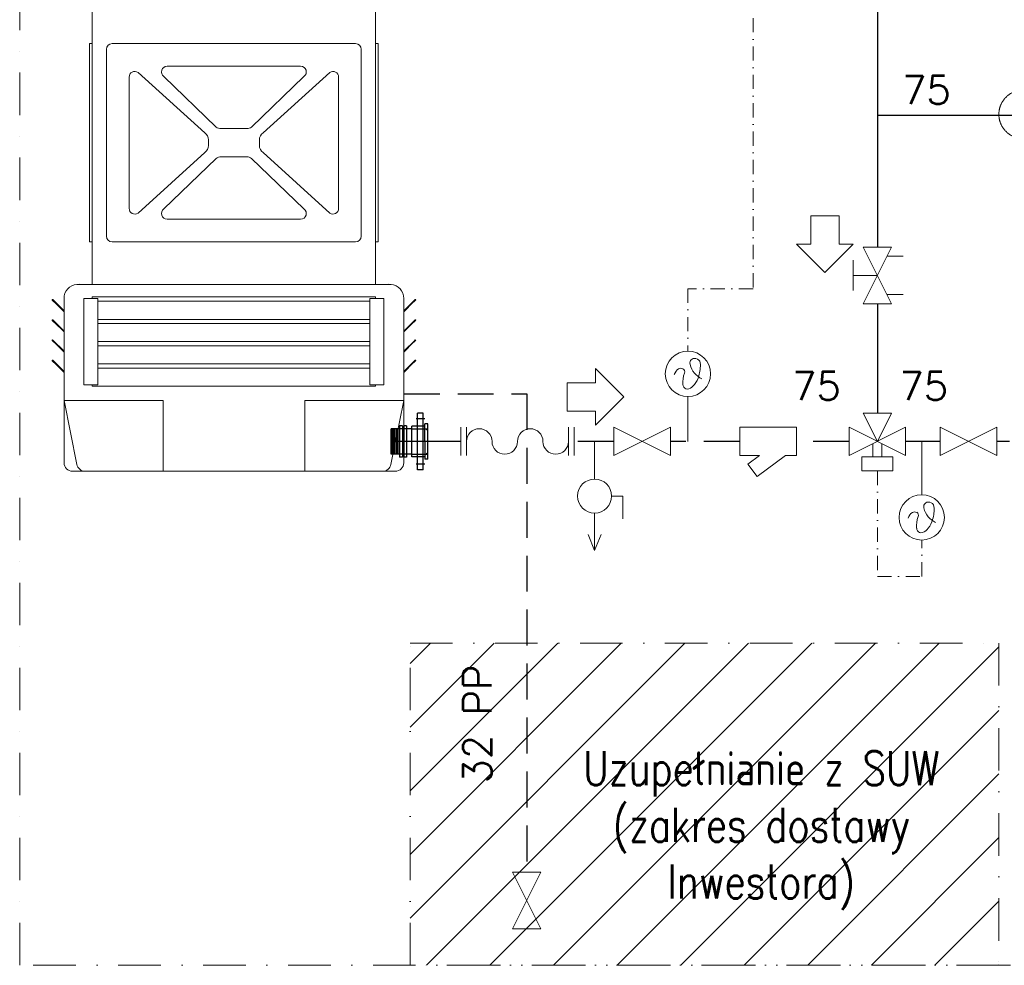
# Model space of a CAD drawing. Header units: centimetres. Extents: x -41391 to 17143, y -247393 to -225257.
# Tile 3 of 6: x 6141 to 9619, y -231297 to -227959. Entities that reach past the tile are written whole.
import ezdxf
from ezdxf.enums import TextEntityAlignment as Align

# ---------------------------------------------------------------- set-up
doc = ezdxf.new("R2010")
doc.units = ezdxf.units.CM
doc.header["$LTSCALE"] = 100
for name, pattern in [('CENTRO2', [28.575, 19.05, -3.175, 3.175, -3.175]), ('DASHDOT', [1, 0.5, -0.25, 0, -0.25]), ('DASHED', [19.05, 12.7, -6.35]), ('TRATTEGGIATA2', [9.525, 6.35, -3.175])]:
    doc.linetypes.add(name, pattern=pattern)
doc.layers.get('0').update_dxf_attribs({"lineweight": 9})
for name, color, linetype, lineweight in [('2DH_DESC', 7, 'Continuous', 18), ('2DH_OBJ', 241, 'Continuous', 18), ('2DH_OBJ_chp', 241, 'Continuous', 18), ('2DH_PLS_odzp', 151, 'DASHED', 30), ('2DH_PLS_odzz', 40, 'Continuous', 30), ('2DH_PLS_ps', 214, 'DASHDOT', 13), ('_Air Opis', 7, 'Continuous', 13), ('_AIR URZĄDZENIA', 6, 'Continuous', 30)]:
    doc.layers.add(name, color=color, linetype=linetype, lineweight=lineweight)
for name, color, linetype in [('AssiSimmetria', 3, 'CENTRO2'), ('DISEGNO', 5, 'Continuous'), ('LineaFINE', 1, 'Continuous'), ('LineaNascosta', 4, 'TRATTEGGIATA2')]:
    doc.layers.add(name, color=color, linetype=linetype)
doc.styles.add('Air', font='ARIALN.TTF', dxfattribs={"width": 0.8, "height": 300})
doc.styles.add('CP_ATTR', font='ROMANS.SHX')

# ---------------------------------------------------------------- blocks, each defined once
blk = doc.blocks.new('A$C5E00266D')
at = {"layer": 'AssiSimmetria'}
blk.add_line((607, 360), (607, 0), dxfattribs=at)
blk.add_line((607, 360), (607, 0), dxfattribs=at)
at = {"layer": 'DISEGNO'}
for p, q in [((207, 360), (607, 360)), ((207, 360), (207, 320)), ((1007, 360), (607, 360)), ((1007, 360), (1007, 320)), ((7.7, 167.4), (170, 303.3)), ((183.6, 310), (197, 310)), ((197, 310), (607, 310)), ((587, 310), (587, 118.9)), ((1017, 310), (607, 310)), ((627, 310), (627, 118.9)), ((1030.4, 310), (1017, 310)), ((1206.3, 167.4), (1044, 303.3)), ((0, 0), (0, 149.3)), ((587, 161.2), (607, 161.2)), ((627, 161.2), (607, 161.2)), ((1214, 0), (1214, 149.3)), ((587, 118.9), (0, 118.9)), ((627, 118.9), (1214, 118.9)), ((607, 0), (0, 0)), ((607, 0), (1214, 0))]:
    blk.add_line(p, q, dxfattribs=at)
for centre, radius, start, end in [((197, 320), 10, 270, 0), ((1017, 320), 10, 180, 270), ((187.4, 285.3), 25, 96.1554, 133.8443), ((1026.6, 285.3), 25, 46.1557, 83.8446), ((25, 149.3), 25, 133.8443, 180), ((1189, 149.3), 25, 0, 46.1557)]:
    blk.add_arc(centre, radius, start, end, dxfattribs=at)
blk = doc.blocks.new('A$C70ED08CC')
at = {"layer": 'AssiSimmetria'}
blk.add_line((425, 0), (425, 435), dxfattribs=at)
at = {"layer": 'DISEGNO'}
for p, q in [((10.1, 415.3), (425, 435)), ((33.9, 415), (425, 433)), ((839.9, 415.3), (425, 435)), ((816.1, 415), (425, 433)), ((0, 415), (425, 415)), ((0, 415), (0, 413)), ((0, 413), (425, 413)), ((20.5, 413), (20.5, 2)), ((425, 415), (850, 415)), ((425, 413), (850, 413)), ((829.5, 413), (829.5, 2)), ((829.5, 413), (850, 413)), ((850, 415), (850, 413)), ((0, 2), (829.5, 2)), ((0, 2), (0, 0)), ((829.5, 2), (850, 2)), ((850, 2), (850, 0)), ((0, 0), (850, 0)), ((1.6, 0), (15, 0)), ((425, 0), (7.1, 0)), ((15, 0), (425, 0)), ((835, 0), (425, 0)), ((425, 0), (842.9, 0)), ((848.4, 0), (835, 0))]:
    blk.add_line(p, q, dxfattribs=at)
blk = doc.blocks.new('A$C19A83A82')
for p, q in [((50.9, 67.7), (69.5, 89.4)), ((59.3, 60.6), (77.9, 82.3)), ((50.9, -67.7), (69.5, -89.4)), ((59.3, -60.6), (77.9, -82.3))]:
    blk.add_line(p, q)
for radius in [90.5, 87.5]:
    blk.add_circle((0, 0), radius)
for radius, start, end in [(110, 52.2118, 307.7882), (113.3, 46.5759, 52.1287), (110, 313.5072, 46.4928), (84.8, 45.6401, 53.0645), (84.8, 306.9355, 314.3599), (113.3, 307.8713, 313.4241)]:
    blk.add_arc((0, 0), radius, start, end)
at = {"layer": 'AssiSimmetria', "ltscale": 0.25}
for p, q in [((0, 110), (0, -110)), ((110, 0), (-110, 0))]:
    blk.add_line(p, q, dxfattribs=at)
at = {"layer": 'LineaNascosta', "ltscale": 0.25}
blk.add_circle((0, 0), 67.5, dxfattribs=at)
blk = doc.blocks.new('A$C7A3D1945')
for p, q in [((16, 200), (36, 200)), ((16, 200), (16, 0)), ((36, 200), (36, 0)), ((0, 162.5), (0, 37.5)), ((0, 162.5), (11, 162.5)), ((11, 100), (11, 162.5)), ((11, 154), (16, 154)), ((35, 154), (56, 154)), ((56, 154), (56, 46)), ((56, 145), (75, 145)), ((75, 155), (85, 155)), ((75, 45), (75, 155)), ((85, 45), (85, 155)), ((85, 145), (90, 145)), ((90, 155), (100, 155)), ((90, 45), (90, 155)), ((100, 45), (100, 155)), ((75, 72.4), (75, 135.1)), ((11, 100), (11, 37.5)), ((0, 37.5), (11, 37.5)), ((11, 46), (16, 46)), ((35, 46), (56, 46)), ((56, 55), (75, 55)), ((75, 45), (85, 45)), ((85, 55), (90, 55)), ((90, 45), (100, 45)), ((16, 0), (36, 0))]:
    blk.add_line(p, q)
at = {"layer": 'AssiSimmetria'}
for p, q in [((11, 180), (41, 180)), ((16, 100), (36, 100)), ((11, 20), (41, 20))]:
    blk.add_line(p, q, dxfattribs=at)
at = {"layer": 'AssiSimmetria', "ltscale": 0.2}
blk.add_line((0, 100), (100, 100), dxfattribs=at)
at = {"layer": 'LineaNascosta', "ltscale": 0.2}
for p, q in [((56, 145), (0, 145)), ((56, 55), (0, 55))]:
    blk.add_line(p, q, dxfattribs=at)
at = {"layer": 'LineaNascosta'}
for p, q in [((3.9, 141.1), (0, 141.1)), ((3.9, 145), (3.9, 141.1)), ((16, 154), (35, 154)), ((75, 145), (85, 145)), ((90, 145), (100, 145)), ((3.9, 58.9), (0, 58.9)), ((3.9, 58.9), (3.9, 55)), ((16, 46), (35, 46)), ((75, 55), (85, 55)), ((90, 55), (100, 55))]:
    blk.add_line(p, q, dxfattribs=at)
blk = doc.blocks.new('A$C24F51726')
for p, q in [((16, 200), (36, 200)), ((16, 200), (16, 0)), ((36, 200), (36, 0)), ((0, 162.5), (0, 37.5)), ((0, 162.5), (11, 162.5)), ((11, 100), (11, 162.5)), ((11, 154), (16, 154)), ((35, 154), (56, 154)), ((56, 154), (56, 46)), ((56, 145), (75, 145)), ((75, 155), (85, 155)), ((75, 45), (75, 155)), ((85, 45), (85, 155)), ((85, 145), (90, 145)), ((90, 155), (100, 155)), ((90, 45), (90, 155)), ((100, 45), (100, 155)), ((100, 145), (130, 145)), ((130, 145), (130, 55)), ((75, 72.4), (75, 135.1)), ((11, 100), (11, 37.5)), ((0, 37.5), (11, 37.5)), ((11, 46), (16, 46)), ((35, 46), (56, 46)), ((56, 55), (75, 55)), ((75, 45), (85, 45)), ((85, 55), (90, 55)), ((90, 45), (100, 45)), ((100, 55), (130, 55)), ((16, 0), (36, 0))]:
    blk.add_line(p, q)
at = {"layer": 'AssiSimmetria'}
for p, q in [((11, 180), (41, 180)), ((16, 100), (36, 100)), ((11, 20), (41, 20))]:
    blk.add_line(p, q, dxfattribs=at)
at = {"layer": 'AssiSimmetria', "ltscale": 0.2}
blk.add_line((0, 100), (130, 100), dxfattribs=at)
at = {"layer": 'LineaFINE'}
for p, q in [((105, 145), (105, 55)), ((110, 145), (110, 55)), ((115, 145), (115, 55)), ((120, 145), (120, 55)), ((125, 145), (125, 55))]:
    blk.add_line(p, q, dxfattribs=at)
at = {"layer": 'LineaNascosta', "ltscale": 0.2}
for p, q in [((56, 145), (0, 145)), ((56, 55), (0, 55))]:
    blk.add_line(p, q, dxfattribs=at)
at = {"layer": 'LineaNascosta'}
for p, q in [((3.9, 141.1), (0, 141.1)), ((3.9, 145), (3.9, 141.1)), ((16, 154), (35, 154)), ((75, 145), (85, 145)), ((90, 145), (100, 145)), ((3.9, 58.9), (0, 58.9)), ((3.9, 58.9), (3.9, 55)), ((16, 46), (35, 46)), ((75, 55), (85, 55)), ((90, 55), (100, 55))]:
    blk.add_line(p, q, dxfattribs=at)
blk = doc.blocks.new('A$C65980DB1')
at = {"layer": '_AIR URZĄDZENIA', "color": 0, "lineweight": 13}
for p, q in [((1249.3, 2150), (35.3, 2150)), ((42.3, 1770), (42.3, 2120)), ((1242.3, 2020.5), (1242.3, 2120)), ((1242.3, 1770), (1242.3, 2120)), ((142.3, 1880), (142.3, 2000)), ((472.3, 2010), (152.3, 2010)), ((482.3, 1880), (482.3, 2000)), ((802.3, 1880), (802.3, 2000)), ((812.3, 2010), (1132.3, 2010)), ((1142.3, 1880), (1142.3, 2000)), ((472.3, 1870), (152.3, 1870)), ((812.3, 1870), (1132.3, 1870)), ((642.3, 1770), (42.3, 1770)), ((42.3, 1770), (134.9, 1667.3)), ((642.3, 1770), (1242.3, 1770)), ((1242.3, 1770), (1149.6, 1667.3)), ((642.3, 1660), (140, 1660)), ((142.3, 659.5), (142.3, 1654.6)), ((642.3, 1660), (1144.5, 1660)), ((1142.3, 659.5), (1142.3, 1654.6)), ((132.3, 809.5), (132.3, 1509.5)), ((142.3, 1509.5), (132.3, 1509.5)), ((1072.3, 1509.5), (212.3, 1509.5)), ((1142.3, 1509.5), (1152.3, 1509.5)), ((1152.3, 809.5), (1152.3, 1509.5)), ((192.3, 829.5), (192.3, 1489.5)), ((1092.3, 829.5), (1092.3, 1489.5)), ((878.1, 1429.5), (406.4, 1429.5)), ((272.3, 927.6), (272.3, 1391.4)), ((539.4, 1194.1), (303.7, 1407.8)), ((579.6, 1214.9), (395, 1393.1)), ((704.9, 1214.9), (889.6, 1393.1)), ((745.2, 1194.1), (980.9, 1407.8)), ((1012.3, 927.6), (1012.3, 1391.4)), ((596.7, 1209.5), (642.3, 1209.5)), ((687.8, 1209.5), (642.3, 1209.5)), ((552.3, 1149.5), (552.3, 1169.5)), ((732.3, 1149.5), (732.3, 1169.5)), ((539.4, 1124.9), (303.7, 911.2)), ((745.2, 1124.9), (980.9, 911.2)), ((579.6, 1104.1), (395, 925.9)), ((596.7, 1109.5), (642.3, 1109.5)), ((687.8, 1109.5), (642.3, 1109.5)), ((704.9, 1104.1), (889.6, 925.9)), ((878.1, 889.5), (406.4, 889.5)), ((142.3, 809.5), (132.3, 809.5)), ((1072.3, 809.5), (212.3, 809.5)), ((1142.3, 809.5), (1152.3, 809.5)), ((97.2, 660.5), (87.3, 659.5)), ((1197.2, 659.5), (87.3, 659.5)), ((1187.3, 660.5), (1197.2, 659.5)), ((0.4, 603.7), (6.4, 597.7)), ((2.6, 605.8), (42.3, 566.1)), ((6.4, 597.7), (7.6, 597.7)), ((7.6, 597.7), (42.3, 563)), ((42.3, 30), (42.3, 609.8)), ((112.3, 305), (112.3, 610)), ((162.3, 610), (112.3, 610)), ((642.3, 615), (142.3, 615)), ((642.3, 615), (142.3, 615)), ((142.3, 610), (142.3, 615)), ((162.3, 305), (162.3, 610)), ((642.3, 600), (162.3, 600)), ((642.3, 615), (1142.3, 615)), ((642.3, 600), (1122.3, 600)), ((1122.3, 305), (1122.3, 610)), ((1122.3, 610), (1172.3, 610)), ((1142.3, 610), (1142.3, 615)), ((1172.3, 305), (1172.3, 610)), ((1242.3, 30), (1242.3, 609.8)), ((1282, 605.8), (1242.3, 566.1)), ((1277, 597.7), (1242.3, 563)), ((1278.1, 597.7), (1277, 597.7)), ((1284.1, 603.7), (1278.1, 597.7)), ((0.4, 532.3), (6.4, 526.3)), ((2.6, 534.4), (42.3, 494.7)), ((6.4, 526.3), (7.6, 526.3)), ((7.6, 526.3), (42.3, 491.6)), ((642.3, 536), (162.3, 536)), ((642.3, 536), (1122.3, 536)), ((1282, 534.4), (1242.3, 494.7)), ((1277, 526.3), (1242.3, 491.6)), ((1278.1, 526.3), (1277, 526.3)), ((1284.1, 532.3), (1278.1, 526.3)), ((642.3, 521), (162.3, 521)), ((642.3, 521), (1122.3, 521)), ((0.4, 460.9), (6.4, 454.9)), ((2.6, 463), (42.3, 423.3)), ((6.4, 454.9), (7.6, 454.9)), ((7.6, 454.9), (42.3, 420.2)), ((642.3, 458), (162.3, 458)), ((642.3, 458), (1122.3, 458)), ((1282, 463), (1242.3, 423.3)), ((1277, 454.9), (1242.3, 420.2)), ((1278.1, 454.9), (1277, 454.9)), ((1284.1, 460.9), (1278.1, 454.9)), ((642.3, 443), (162.3, 443)), ((642.3, 443), (1122.3, 443)), ((0.4, 389.4), (6.4, 383.4)), ((2.6, 391.6), (42.3, 351.9)), ((6.4, 383.4), (7.6, 383.4)), ((7.6, 383.4), (42.3, 348.7)), ((1282, 391.6), (1242.3, 351.9)), ((1277, 383.4), (1242.3, 348.7)), ((1278.1, 383.4), (1277, 383.4)), ((1284.1, 389.4), (1278.1, 383.4)), ((642.3, 379), (162.3, 379)), ((642.3, 364), (162.3, 364)), ((642.3, 379), (1122.3, 379)), ((642.3, 364), (1122.3, 364)), ((162.3, 305), (112.3, 305)), ((142.3, 300), (142.3, 305)), ((642.3, 300), (142.3, 300)), ((642.3, 300), (1142.3, 300)), ((1122.3, 305), (1172.3, 305)), ((1142.3, 300), (1142.3, 305)), ((42.3, 250), (87.4, 24.1)), ((392.3, 250), (42.3, 250)), ((392.3, 0), (392.3, 250)), ((892.3, 250), (1242.3, 250)), ((892.3, 0), (892.3, 250)), ((1242.3, 250), (1197.1, 24.1)), ((642.3, 0), (72.3, 0)), ((642.3, 0), (1212.3, 0))]:
    blk.add_line(p, q, dxfattribs=at)
for centre, radius, start, end in [((152.3, 2000), 10, 90, 180), ((472.3, 2000), 10, 0, 90), ((812.3, 2000), 10, 90, 180), ((1132.3, 2000), 10, 0, 90), ((152.3, 1880), 10, 180, 270), ((472.3, 1880), 10, 270, 0), ((812.3, 1880), 10, 180, 270), ((1132.3, 1880), 10, 270, 0), ((117.3, 1649.6), 25, 0, 45), ((117.3, 1649.6), 25, 0, 45), ((1167.3, 1649.6), 25, 135, 180), ((1167.3, 1649.6), 25, 135, 180), ((212.3, 1489.5), 20, 90, 180), ((1072.3, 1489.5), 20, 0, 90), ((406.4, 1409.5), 20, 90, 235.2222), ((878.1, 1409.5), 20, 304.7778, 90), ((292.3, 1391.4), 20, 55.2222, 180), ((992.3, 1391.4), 20, 0, 124.7778), ((522.3, 1169.5), 30, 0, 55.2222), ((596.7, 1239.5), 30, 235.2222, 270), ((687.8, 1239.5), 30, 270, 304.7778), ((762.3, 1169.5), 30, 124.7778, 180), ((522.3, 1149.5), 30, 304.7778, 0), ((762.3, 1149.5), 30, 180, 235.2222), ((596.7, 1079.5), 30, 90, 124.7778), ((687.8, 1079.5), 30, 55.2222, 90), ((292.3, 927.6), 20, 180, 304.7778), ((406.4, 909.5), 20, 124.7778, 270), ((878.1, 909.5), 20, 270, 55.2222), ((992.3, 927.6), 20, 235.2222, 0), ((212.3, 829.5), 20, 180, 270), ((1072.3, 829.5), 20, 270, 0), ((92.3, 609.8), 50, 95.7106, 180), ((1192.3, 609.8), 50, 0, 84.2894), ((1.5, 604.8), 1.5, 45, 225), ((1283, 604.8), 1.5, 315, 135), ((1.5, 533.4), 1.5, 45, 225), ((1283, 533.4), 1.5, 315, 135), ((1.5, 461.9), 1.5, 45, 225), ((1283, 461.9), 1.5, 315, 135), ((1.5, 390.5), 1.5, 45, 225), ((1283, 390.5), 1.5, 315, 135), ((72.3, 30), 30, 180, 270), ((116.9, 30), 30, 191.3099, 270), ((1167.7, 30), 30, 270, 348.6901), ((1212.3, 30), 30, 270, 0)]:
    blk.add_arc(centre, radius, start, end, dxfattribs=at)
for name, p in [('A$C70ED08CC', (217.3, 2430)), ('A$C5E00266D', (35.3, 2120)), ('A$C19A83A82', (642.3, 1950))]:
    blk.add_blockref(name, p, dxfattribs=at)
at = {"layer": '_AIR URZĄDZENIA', "color": 0, "lineweight": 13, "rotation": 180}
for name, p in [('A$C7A3D1945', (1327.3, 2100)), ('A$C24F51726', (1327.3, 205))]:
    blk.add_blockref(name, p, dxfattribs=at)
blk = doc.blocks.new('CPHS_001')
for p, q in [((-0.5, 0.25), (0.5, -0.25)), ((0.5, 0.25), (-0.5, -0.25)), ((-0.5, -0.25), (-0.5, 0.25)), ((0.5, -0.25), (0.5, 0.25))]:
    blk.add_line(p, q)
at = {"linetype": 'ByBlock', "style": 'CP_ATTR', "flags": 9}
for tag, p in [('NAME', (-0.092, -0.018)), ('GROUP', (-0.092, -0.018)), ('NUMBER', (-0.092, -0.019)), ('PRODUCER', (-0.092, -0.018)), ('ARTICLE', (-0.092, -0.018)), ('CHARACTER', (-0.092, -0.018)), ('PN', (-0.092, -0.018)), ('TEMPERATURE', (-0.092, -0.018)), ('FLOW', (-0.092, -0.018)), ('VOLTAGE', (-0.092, -0.019)), ('WEIGHT', (-0.092, -0.018)), ('OTHER', (-0.092, -0.018)), ('PRODUCT-TYPE', (-0.092, -0.019)), ('ORDER-NO', (-0.092, -0.019)), ('POWER', (-0.092, -0.019)), ('DN', (-0.091, -0.019))]:
    blk.add_attdef(tag, text='', height=0.00005, dxfattribs=at).set_placement(p, align=Align.MIDDLE_LEFT)
blk = doc.blocks.new('CPHS_N19')
for p, q in [((0, 0, 6.512), (0, -0.663, 6.512)), ((0.3, -0.963, 6.512), (0.5, -0.963, 6.512)), ((0.5, -0.963, 6.512), (0.5, -1.363, 6.512)), ((0, -1.263, 6.512), (0, -1.927, 6.512)), ((0, -1.927, 6.512), (-0.115, -1.641, 6.512)), ((0, -1.927, 6.512), (0.115, -1.641, 6.512))]:
    blk.add_line(p, q)
blk.add_circle((0, -0.963, 6.512), 0.3)
at = {"style": 'CP_ATTR', "flags": 9}
for tag in ['NAME', 'GROUP', 'NUMBER', 'PRODUCER', 'ARTICLE', 'PRODUCT-TYPE', 'ORDER-NO', 'CHARACTER', 'DN', 'PN', 'TEMPERATURE', 'FLOW', 'POWER', 'VOLTAGE', 'WEIGHT', 'OTHER']:
    blk.add_attdef(tag, text='', height=0.00005, dxfattribs=at).set_placement((-0.218, 0.333), align=Align.MIDDLE_LEFT)
blk = doc.blocks.new('cphs_978')
for p, q in [((-1, 0.25), (-1, -0.25)), ((-0.9, 0.25), (-0.9, -0.25)), ((0.9, 0.25), (0.9, -0.25)), ((1, 0.25), (1, -0.25))]:
    blk.add_line(p, q)
for centre, start, end in [((-0.675, 0), 0, 180), ((0.225, 0), 0, 180), ((-0.225, 0), 180, 360), ((0.675, 0), 180, 360)]:
    blk.add_arc(centre, 0.225, start, end)
at = {"linetype": 'ByBlock', "style": 'CP_ATTR', "flags": 9}
for tag, p in [('OTHER', (-0.092, -0.018)), ('FLOW', (-0.092, -0.018)), ('TEMPERATURE', (-0.092, -0.018)), ('CHARACTER', (-0.092, -0.019)), ('ARTICLE', (-0.092, -0.019)), ('GROUP', (-0.092, -0.018)), ('NUMBER', (-0.092, -0.018)), ('NAME', (-0.092, -0.018)), ('POWER', (-0.092, -0.019)), ('VOLTAGE', (-0.092, -0.019)), ('PRODUCER', (-0.092, -0.019)), ('ORDER-NO', (-0.092, -0.019)), ('PRODUCT-TYPE', (-0.092, -0.019)), ('WEIGHT', (-0.092, -0.019)), ('PN', (-0.091, -0.018)), ('DN', (-0.091, -0.019))]:
    blk.add_attdef(tag, text='', height=0.00005, dxfattribs=at).set_placement(p, align=Align.MIDDLE_LEFT)
blk = doc.blocks.new('CPHS_N04')
for p, q in [((-0.275, 0.52), (-0.275, 0.27)), ((0.275, 0.52), (-0.275, 0.52)), ((0.275, 0.27), (0.275, 0.52)), ((-0.5, 0.25), (0.5, -0.25)), ((-0.5, -0.25), (-0.5, 0.25)), ((0.5, 0.25), (-0.5, -0.25)), ((-0.275, 0.27), (0.275, 0.27)), ((-0.082, 0.271), (-0.082, 0.041)), ((0.082, 0.271), (0.082, 0.041)), ((0.5, -0.25), (0.5, 0.25)), ((0, 0), (-0.25, -0.5)), ((0.25, -0.5), (0, 0)), ((-0.25, -0.5), (0.25, -0.5))]:
    blk.add_line(p, q)
at = {"linetype": 'ByBlock', "style": 'CP_ATTR', "flags": 9}
for tag, p in [('NAME', (-0.092, -0.018)), ('GROUP', (-0.092, -0.018)), ('NUMBER', (-0.092, -0.019)), ('PRODUCER', (-0.092, -0.018)), ('ARTICLE', (-0.092, -0.018)), ('CHARACTER', (-0.092, -0.018)), ('PN', (-0.092, -0.018)), ('TEMPERATURE', (-0.092, -0.018)), ('FLOW', (-0.092, -0.018)), ('VOLTAGE', (-0.092, -0.019)), ('WEIGHT', (-0.092, -0.018)), ('OTHER', (-0.092, -0.018)), ('PRODUCT-TYPE', (-0.092, -0.019)), ('ORDER-NO', (-0.092, -0.019)), ('POWER', (-0.092, -0.019)), ('DN', (-0.091, -0.019))]:
    blk.add_attdef(tag, text='', height=0.00005, dxfattribs=at).set_placement(p, align=Align.MIDDLE_LEFT)
blk = doc.blocks.new('CPHS_190')
for p, q in [((-0.5, -0.25), (-0.5, 0.25)), ((-0.5, 0.25), (0.5, 0.25)), ((0.5, 0.25), (0.5, -0.25)), ((-0.305, -0.25), (-0.5, -0.25)), ((0.195, -0.621), (-0.305, -0.25)), ((0.15, -0.25), (0.357, -0.403)), ((0.5, -0.25), (0.15, -0.25)), ((0.357, -0.403), (0.195, -0.621))]:
    blk.add_line(p, q)
at = {"linetype": 'ByBlock', "style": 'CP_ATTR', "flags": 9}
for tag, p in [('NAME', (-0.092, -0.018)), ('GROUP', (-0.092, -0.018)), ('NUMBER', (-0.092, -0.019)), ('PRODUCER', (-0.092, -0.018)), ('ARTICLE', (-0.092, -0.018)), ('CHARACTER', (-0.092, -0.018)), ('PN', (-0.092, -0.018)), ('TEMPERATURE', (-0.092, -0.018)), ('FLOW', (-0.092, -0.018)), ('VOLTAGE', (-0.092, -0.019)), ('WEIGHT', (-0.092, -0.018)), ('OTHER', (-0.092, -0.018)), ('PRODUCT-TYPE', (-0.092, -0.019)), ('ORDER-NO', (-0.092, -0.019)), ('POWER', (-0.092, -0.019)), ('DN', (-0.091, -0.019))]:
    blk.add_attdef(tag, text='', height=0.00005, dxfattribs=at).set_placement(p, align=Align.MIDDLE_LEFT)
blk = doc.blocks.new('CPHS_189')
for p, q in [((0.5, 0), (0, 0.5)), ((0, 0.25), (0, 0.5)), ((-0.5, 0.25), (0, 0.25)), ((-0.5, 0.25), (-0.5, -0.25)), ((0.5, 0), (0, -0.5)), ((-0.5, -0.25), (0, -0.25)), ((0, -0.25), (0, -0.5))]:
    blk.add_line(p, q)
at = {"linetype": 'ByBlock', "style": 'CP_ATTR', "flags": 9}
for tag, height, p in [('VAL', 0.025, (-0.094, 0.034)), ('NAME', 0.00005, (-0.092, -0.018)), ('GROUP', 0.00005, (-0.092, -0.018)), ('NUMBER', 0.00005, (-0.092, -0.019)), ('PRODUCER', 0.00005, (-0.092, -0.018)), ('ARTICLE', 0.00005, (-0.092, -0.018)), ('CHARACTER', 0.00005, (-0.092, -0.018)), ('PN', 0.00005, (-0.092, -0.018)), ('TEMPERATURE', 0.00005, (-0.092, -0.018)), ('FLOW', 0.00005, (-0.092, -0.018)), ('VOLTAGE', 0.00005, (-0.092, -0.019)), ('WEIGHT', 0.00005, (-0.092, -0.018)), ('OTHER', 0.00005, (-0.092, -0.018)), ('PRODUCT-TYPE', 0.00005, (-0.092, -0.019)), ('ORDER-NO', 0.00005, (-0.092, -0.019)), ('POWER', 0.00005, (-0.092, -0.019)), ('DN', 0.00005, (-0.091, -0.019))]:
    blk.add_attdef(tag, text='', height=height, dxfattribs=at).set_placement(p, align=Align.MIDDLE_LEFT)
blk = doc.blocks.new('CPHS_175')
at = {"linetype": 'ByBlock', "style": 'CP_ATTR', "flags": 12}
blk.add_attdef('VAL', text='', height=0.5, dxfattribs=at).set_placement((0, 0.45), align=Align.MIDDLE)
at = {"linetype": 'ByBlock', "style": 'CP_ATTR', "flags": 9}
for tag, p in [('NAME', (-0.092, -0.018)), ('GROUP', (-0.092, -0.018)), ('NUMBER', (-0.092, -0.019)), ('PRODUCER', (-0.092, -0.018)), ('ARTICLE', (-0.092, -0.018)), ('CHARACTER', (-0.092, -0.018)), ('PN', (-0.092, -0.018)), ('TEMPERATURE', (-0.092, -0.018)), ('FLOW', (-0.092, -0.018)), ('VOLTAGE', (-0.092, -0.019)), ('WEIGHT', (-0.092, -0.018)), ('OTHER', (-0.092, -0.018)), ('PRODUCT-TYPE', (-0.092, -0.019)), ('ORDER-NO', (-0.092, -0.019)), ('POWER', (-0.092, -0.019)), ('DN', (-0.091, -0.019))]:
    blk.add_attdef(tag, text='', height=0.00005, dxfattribs=at).set_placement(p, align=Align.MIDDLE_LEFT)
blk = doc.blocks.new('CPHS_N01')
for p, q in [((-0.267, 0.428), (0.267, 0.428)), ((0, 0.428), (0, 0)), ((-0.5, 0.25), (0.5, -0.25)), ((0.5, 0.25), (-0.5, -0.25)), ((-0.5, -0.25), (-0.5, 0.25)), ((0.5, -0.25), (0.5, 0.25)), ((-0.339, -0.17), (-0.339, -0.451)), ((0.339, -0.17), (0.339, -0.451))]:
    blk.add_line(p, q)
at = {"linetype": 'ByBlock', "style": 'CP_ATTR', "flags": 9}
for tag, p in [('NAME', (-0.092, -0.018)), ('GROUP', (-0.092, -0.018)), ('NUMBER', (-0.092, -0.019)), ('PRODUCER', (-0.092, -0.018)), ('ARTICLE', (-0.092, -0.018)), ('CHARACTER', (-0.092, -0.018)), ('PN', (-0.092, -0.018)), ('TEMPERATURE', (-0.092, -0.018)), ('FLOW', (-0.092, -0.018)), ('VOLTAGE', (-0.092, -0.019)), ('WEIGHT', (-0.092, -0.018)), ('OTHER', (-0.092, -0.018)), ('PRODUCT-TYPE', (-0.092, -0.019)), ('ORDER-NO', (-0.092, -0.019)), ('POWER', (-0.092, -0.019)), ('DN', (-0.091, -0.019))]:
    blk.add_attdef(tag, text='', height=0.00005, dxfattribs=at).set_placement(p, align=Align.MIDDLE_LEFT)
blk = doc.blocks.new('CPHS_132')
for p, q in [((-0.75, 0), (-0.45, 0)), ((0.45, 0), (0.75, 0))]:
    blk.add_line(p, q)
blk.add_arc((0, 0.35), 0.57, 322.125, 217.875)
at = {"linetype": 'ByBlock', "style": 'CP_ATTR', "flags": 9}
for tag, p in [('NAME', (-0.092, -0.018)), ('GROUP', (-0.092, -0.018)), ('NUMBER', (-0.092, -0.019)), ('PRODUCER', (-0.092, -0.018)), ('ARTICLE', (-0.092, -0.018)), ('CHARACTER', (-0.092, -0.018)), ('PN', (-0.092, -0.018)), ('TEMPERATURE', (-0.092, -0.018)), ('FLOW', (-0.092, -0.018)), ('VOLTAGE', (-0.092, -0.019)), ('WEIGHT', (-0.092, -0.018)), ('OTHER', (-0.092, -0.018)), ('PRODUCT-TYPE', (-0.092, -0.019)), ('ORDER-NO', (-0.092, -0.019)), ('POWER', (-0.092, -0.019)), ('DN', (-0.091, -0.019))]:
    blk.add_attdef(tag, text='', height=0.00005, dxfattribs=at).set_placement(p, align=Align.MIDDLE_LEFT)
blk = doc.blocks.new('CPHS_981')
blk.add_circle((0, 0), 0.4)
for centre, radius, start, end in [((0.145, 0.192), 0.11, 166.7219, 193.2781), ((0.126, 0.181), 0.0943, 112.6188, 157.5625), ((0.115, 0.166), 0.106, 76.0683, 103.9317), ((0.128, 0.18), 0.0895, 7.8536, 82.1415), ((-0.382, 0.142), 0.601, 342.7341, 4.7646), ((-0.033, -0.09), 0.223, 126.3071, 159.3797), ((-0.127, 0), 0.0972, 66.8516, 113.1484), ((0.407, -0.149), 0.498, 160.9408, 184.7283), ((-0.115, 0.039), 0.0574, 333.6901, 63.235), ((0.35, 0.226), 0.317, 190.7968, 222.1266), ((0.432, 0.279), 0.414, 219.9285, 242.7158), ((-0.132, 0.029), 0.33, 318.4049, 348.5456), ((0.01, -0.18), 0.0994, 186.1495, 241.2289), ((-0.013, -0.198), 0.0738, 249.8033, 290.2409), ((-0.052, -0.074), 0.203, 288.6395, 325.2517)]:
    blk.add_arc(centre, radius, start, end)
at = {"linetype": 'ByBlock', "style": 'CP_ATTR', "flags": 9}
for tag, p in [('OTHER', (-0.092, -0.018)), ('WEIGHT', (-0.092, -0.018)), ('VOLTAGE', (-0.092, -0.019)), ('FLOW', (-0.092, -0.018)), ('TEMPERATURE', (-0.092, -0.018)), ('PN', (-0.092, -0.018)), ('CHARACTER', (-0.092, -0.018)), ('ARTICLE', (-0.092, -0.018)), ('PRODUCER', (-0.092, -0.018)), ('NUMBER', (-0.092, -0.019)), ('GROUP', (-0.092, -0.018)), ('NAME', (-0.092, -0.018)), ('POWER', (-0.092, -0.019)), ('ORDER-NO', (-0.092, -0.019)), ('PRODUCT-TYPE', (-0.092, -0.019)), ('DN', (-0.091, -0.019))]:
    blk.add_attdef(tag, text='', height=0.00005, dxfattribs=at).set_placement(p, align=Align.MIDDLE_LEFT)

msp = doc.modelspace()

# ---------------------------------------------------------------- hatches: boundary and pattern name
at = {"layer": '_Air Opis', "lineweight": 5, "ltscale": 0.01, "transparency": 33554534}
h = msp.add_hatch(dxfattribs=at)
h.set_pattern_fill('ANSI31', color=256, scale=50, style=0)
h.paths.add_polyline_path([(9600, -230160), (7520, -230160), (7520, -231297.1), (9600, -231297.1)])

# ---------------------------------------------------------------- linework, layer by layer
at = {"layer": '2DH_OBJ', "ltscale": 0.01}
for points in [[(8501.5, -229289.2), (8501.5, -229448)], [(9327.1, -229636.2), (9327.1, -229448)]]:
    msp.add_lwpolyline(points, dxfattribs=at)
at = {"layer": '2DH_PLS_odzp', "ltscale": 0.1}
for points in [[(7497.6, -229279.7), (7932.3, -229279.7), (7932.3, -230968.5)], [(7699.4, -229448), (7582.6, -229448)], [(8239.8, -229448), (8099.4, -229448)], [(8684.4, -229448), (8439.8, -229448)], [(9070.4, -229448), (8884.4, -229448)], [(9392.8, -229448), (9270.4, -229448)], [(9637.6, -229448), (9592.8, -229448)]]:
    msp.add_lwpolyline(points, dxfattribs=at)
at = {"layer": '2DH_PLS_odzz', "ltscale": 0.1}
for points in [[(9170.8, -227553), (9170.8, -228762)], [(9858.9, -228297), (9170.8, -228297)], [(9170.8, -228962), (9170.8, -229348)]]:
    msp.add_lwpolyline(points, dxfattribs=at)
at = {"layer": '2DH_PLS_ps', "color": 7, "ltscale": 3}
msp.add_lwpolyline([(6141.1, -225784.2), (9565.4, -225784.2), (9565.4, -226898.8), (11931, -226898.8), (11931, -228887.1), (16311.7, -228887.1), (16311.7, -228610.1), (17142.9, -228610.1), (17142.9, -231297.1), (6141.1, -231297.1), (6141.1, -225784.2)], dxfattribs=at)
at = {"layer": '2DH_PLS_ps'}
for points in [[(8731.3, -226352), (8731.3, -228908.8), (8501.5, -228908.8), (8501.5, -229129.2)], [(9170.4, -229552), (9170.4, -229924.3), (9327.1, -229924.3), (9327.1, -229796.2)]]:
    msp.add_lwpolyline(points, dxfattribs=at)
at = {"layer": '2DH_PLS_ps', "color": 7, "ltscale": 3}
msp.add_lwpolyline([(7520, -230160), (9600, -230160), (9600, -231297.1), (7520, -231297.1)], close=True, dxfattribs=at)

# ---------------------------------------------------------------- block references
at = {"layer": '2DH_DESC', "ltscale": 0.01, "xscale": 200, "yscale": 200, "zscale": 200}
for p in [(9343.7, -228297), (8955.5, -229342.8), (9334.3, -229342.8)]:
    msp.add_blockref('CPHS_175', p, dxfattribs=at).add_auto_attribs({'VAL': '75'})
at = {"layer": '2DH_DESC', "ltscale": 0.01, "xscale": 200, "yscale": 200, "zscale": 200, "rotation": 270}
msp.add_blockref('CPHS_189', (8985.4, -228751.5), dxfattribs=at)
at = {"layer": '2DH_DESC', "ltscale": 0.01, "xscale": 200, "yscale": 200, "zscale": 200}
msp.add_blockref('CPHS_189', (8174.8, -229290.5), dxfattribs=at)
at = {"layer": '2DH_DESC', "ltscale": 0.01, "xscale": 200, "yscale": 200, "zscale": 200, "rotation": 90}
msp.add_blockref('CPHS_175', (7847.8, -230445.3), dxfattribs=at).add_auto_attribs({'VAL': '32 PP'})
at = {"layer": '2DH_OBJ', "ltscale": 0.01, "xscale": 200, "yscale": 200, "zscale": 200}
for name, p, rotation in [('CPHS_N01', (9170.8, -228862), 90), ('CPHS_N04', (9170.4, -229448), 180), ('CPHS_001', (7932.3, -231068.5), 90)]:
    msp.add_blockref(name, p, dxfattribs=dict(at, rotation=rotation))
at = {"layer": '2DH_OBJ', "ltscale": 0.01, "yscale": 200, "zscale": 200}
for name, p, xscale in [('CPHS_981', (8501.5, -229209.2), 200), ('cphs_978', (7899.4, -229448), 200), ('CPHS_001', (8339.8, -229448), 200), ('CPHS_190', (8784.4, -229448), -200), ('CPHS_001', (9492.8, -229448), 200), ('CPHS_981', (9327.1, -229716.2), 200)]:
    msp.add_blockref(name, p, dxfattribs=dict(at, xscale=xscale))
at = {"layer": '2DH_OBJ_chp', "ltscale": 0.1, "xscale": 200, "yscale": 200, "zscale": 200}
msp.add_blockref('CPHS_N19', (8171.8, -229448, -1302.5), dxfattribs=at)
at = {"layer": '2DH_PLS_ps', "xscale": 150, "yscale": 150, "zscale": 150, "rotation": 90}
msp.add_blockref('CPHS_132', (9737.6, -228293.3), dxfattribs=at)
at = {"layer": '_AIR URZĄDZENIA', "color": 0, "ltscale": 0.01}
msp.add_blockref('A$C65980DB1', (6255.4, -229553), dxfattribs=at)

# ---------------------------------------------------------------- texts
at = {"layer": '_Air Opis', "ltscale": 0.01, "insert": (8760.4, -230821.8), "char_height": 120, "width": 1673.233, "attachment_point": 5, "style": 'Air'}
msp.add_mtext('\\Fromans.shx;Uzupe\\Fromans.shx|c238;łnianie z SUW (zakres dostawy Inwestora)', dxfattribs=at)

doc.saveas('drawing.dxf')
